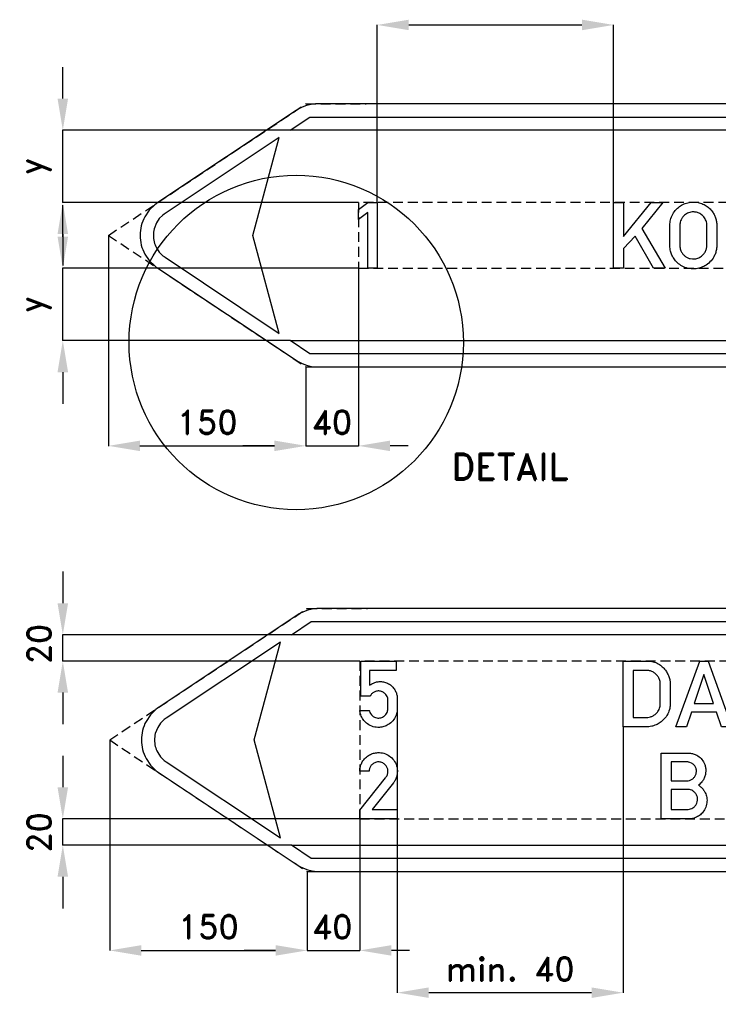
# Model space of a CAD drawing. Header units: millimetres. Extents: x 84 to 4098, y -145 to 1386.
# Tile 1 of 12: x 84 to 615, y 7 to 755. Entities that reach past the tile are written whole.
import ezdxf

# ---------------------------------------------------------------- set-up
doc = ezdxf.new("R2010")
doc.units = ezdxf.units.MM
doc.header["$LTSCALE"] = 5
doc.linetypes.add('ČÁRKOVANÁX2', pattern=[1.5, 1, -0.5])
doc.layers.add('Kóty', color=2, linetype='Continuous')
doc.layers.add('Značka', color=7, linetype='Continuous')
doc.styles.get("Standard").update_dxf_attribs({"font": 'romand.shx', "height": 18})
doc.dimstyles.get("Standard").update_dxf_attribs({"dimtxt": 18, "dimasz": 24, "dimexe": 0.18, "dimexo": 0.0625, "dimgap": 9, "dimtad": 1, "dimdec": 0, "dimzin": 0, "dimdsep": 46, "dimtxsty": 'Standard', "dimcen": 0.09, "dimadec": 0, "dimazin": 0, "dimtfac": 1, "dimtdec": 0, "dimtofl": 0, "dimtmove": 0, "dimatfit": 3, "dimfxl": 1, "dimtolj": 1, "dimtzin": 0, "dimarcsym": 0})

# ---------------------------------------------------------------- blocks, each defined once
blk = doc.blocks.new('*D2')
at = {"layer": 'Defpoints', "color": 0, "transparency": 16777216}
for p in [(151.2, 591.13), (301.48, 491.13), (301.48, 431.13)]:
    blk.add_point(p, dxfattribs=at)
at = {"layer": 'Kóty', "color": 0, "lineweight": -2, "transparency": 16777216}
for p, q in [((151.2, 591.06), (151.2, 430.95)), ((301.48, 491.06), (301.48, 430.95)), ((175.2, 431.13), (277.48, 431.13))]:
    blk.add_line(p, q, dxfattribs=at)
at = {"layer": 'Kóty', "color": 0, "transparency": 16777216}
for points in [[(175.2, 435.13), (175.2, 427.13), (151.2, 431.13)], [(277.48, 435.13), (277.48, 427.13), (301.48, 431.13)]]:
    blk.add_solid(points, dxfattribs=at)
at = {"layer": 'Kóty', "color": 0, "transparency": 16777216, "insert": (226.34, 449.13), "char_height": 18, "attachment_point": 5}
blk.add_mtext('\\A1;150', dxfattribs=at)
blk = doc.blocks.new('*D3')
at = {"layer": 'Defpoints', "color": 0, "transparency": 16777216}
for p in [(152.14, 207.51), (302.41, 107.51), (302.41, 47.51)]:
    blk.add_point(p, dxfattribs=at)
at = {"layer": 'Kóty', "color": 0, "lineweight": -2, "transparency": 16777216}
for p, q in [((152.14, 207.44), (152.14, 47.33)), ((302.41, 107.44), (302.41, 47.33)), ((176.14, 47.51), (278.41, 47.51))]:
    blk.add_line(p, q, dxfattribs=at)
at = {"layer": 'Kóty', "color": 0, "transparency": 16777216}
for points in [[(176.14, 51.51), (176.14, 43.51), (152.14, 47.51)], [(278.41, 51.51), (278.41, 43.51), (302.41, 47.51)]]:
    blk.add_solid(points, dxfattribs=at)
at = {"layer": 'Kóty', "color": 0, "transparency": 16777216, "insert": (227.28, 65.51), "char_height": 18, "attachment_point": 5}
blk.add_mtext('\\A1;150', dxfattribs=at)
blk = doc.blocks.new('*D15')
at = {"layer": 'Defpoints', "color": 0, "transparency": 16777216}
for p in [(116.48, 566.13), (341.48, 566.13), (289.48, 511.13)]:
    blk.add_point(p, dxfattribs=at)
at = {"layer": 'Kóty', "color": 0, "lineweight": -2, "transparency": 16777216}
for p, q in [((116.48, 590.13), (116.48, 614.13)), ((341.42, 566.13), (116.3, 566.13)), ((289.42, 511.13), (116.3, 511.13)), ((116.48, 487.13), (116.48, 463.13))]:
    blk.add_line(p, q, dxfattribs=at)
at = {"layer": 'Kóty', "color": 0, "transparency": 16777216}
for points in [[(112.48, 590.13), (120.48, 590.13), (116.48, 566.13)], [(112.48, 487.13), (120.48, 487.13), (116.48, 511.13)]]:
    blk.add_solid(points, dxfattribs=at)
at = {"layer": 'Kóty', "color": 0, "transparency": 16777216, "insert": (95.48, 538.63), "char_height": 18, "attachment_point": 5, "rotation": 90}
blk.add_mtext('\\A1;y', dxfattribs=at)
blk = doc.blocks.new('*D16')
at = {"layer": 'Defpoints', "color": 0, "transparency": 16777216}
for p in [(116.48, 671.13), (289.48, 671.13), (341.48, 616.13)]:
    blk.add_point(p, dxfattribs=at)
at = {"layer": 'Kóty', "color": 0, "lineweight": -2, "transparency": 16777216}
for p, q in [((116.48, 695.13), (116.48, 719.13)), ((289.42, 671.13), (116.3, 671.13)), ((341.42, 616.13), (116.3, 616.13)), ((116.48, 592.13), (116.48, 568.13))]:
    blk.add_line(p, q, dxfattribs=at)
at = {"layer": 'Kóty', "color": 0, "transparency": 16777216}
for points in [[(112.48, 695.13), (120.48, 695.13), (116.48, 671.13)], [(112.48, 592.13), (120.48, 592.13), (116.48, 616.13)]]:
    blk.add_solid(points, dxfattribs=at)
at = {"layer": 'Kóty', "color": 0, "transparency": 16777216, "insert": (95.48, 643.63), "char_height": 18, "attachment_point": 5, "rotation": 90}
blk.add_mtext('\\A1;y', dxfattribs=at)
blk = doc.blocks.new('*D23')
at = {"layer": 'Defpoints', "color": 0, "transparency": 16777216}
for p in [(370.93, 235.17), (542.79, 217.52), (370.93, 15.39)]:
    blk.add_point(p, dxfattribs=at)
at = {"layer": 'Kóty', "color": 0, "lineweight": -2, "transparency": 16777216}
for p, q in [((370.93, 235.1), (370.93, 15.21)), ((542.79, 217.45), (542.79, 15.21)), ((518.79, 15.39), (394.93, 15.39))]:
    blk.add_line(p, q, dxfattribs=at)
at = {"layer": 'Kóty', "color": 0, "transparency": 16777216}
for points in [[(394.93, 19.39), (394.93, 11.39), (370.93, 15.39)], [(518.79, 19.39), (518.79, 11.39), (542.79, 15.39)]]:
    blk.add_solid(points, dxfattribs=at)
at = {"layer": 'Kóty', "color": 0, "transparency": 16777216, "insert": (456.86, 33.39), "char_height": 18, "attachment_point": 5}
blk.add_mtext('\\A1;min. 40', dxfattribs=at)

msp = doc.modelspace()

# ---------------------------------------------------------------- linework, layer by layer
at = {"layer": 'Kóty'}
for p, q in [((355.7, 616.19), (355.7, 751.31)), ((379.7, 751.13), (511.46, 751.13)), ((535.46, 616.19), (535.46, 751.31)), ((341.48, 566.06), (341.48, 430.95)), ((301.48, 491.06), (301.48, 430.95)), ((277.48, 431.13), (253.48, 431.13)), ((379.21, 431.13), (365.48, 431.13)), ((116.48, 335.51), (116.48, 311.51)), ((290.36, 287.51), (116.3, 287.51)), ((342.36, 267.51), (116.3, 267.51)), ((116.48, 243.51), (116.48, 219.51)), ((116.48, 195.51), (116.48, 171.51)), ((342.36, 147.51), (116.3, 147.51)), ((342.42, 147.44), (342.42, 47.33)), ((290.36, 127.51), (116.3, 127.51)), ((302.41, 107.44), (302.41, 47.33)), ((116.48, 103.51), (116.48, 79.51)), ((278.41, 47.51), (254.41, 47.51)), ((380.15, 47.51), (366.42, 47.51))]:
    msp.add_line(p, q, dxfattribs=at)
for points in [[(116.48, 616.13), (116.48, 671.13)], [(116.48, 511.13), (116.48, 566.13)], [(301.48, 431.13), (341.48, 431.13)], [(116.48, 267.51), (116.48, 287.51)], [(116.48, 127.51), (116.48, 147.51)], [(302.41, 47.51), (342.42, 47.51)]]:
    msp.add_lwpolyline(points, dxfattribs=at)
for points in [[(379.7, 755.13), (379.7, 747.13), (355.7, 751.13)], [(511.46, 755.13), (511.46, 747.13), (535.46, 751.13)], [(277.48, 435.13), (277.48, 427.13), (301.48, 431.13)], [(365.48, 435.13), (365.48, 427.13), (341.48, 431.13)], [(112.48, 311.51), (120.48, 311.51), (116.48, 287.51)], [(112.48, 243.51), (120.48, 243.51), (116.48, 267.51)], [(112.48, 171.51), (120.48, 171.51), (116.48, 147.51)], [(112.48, 103.51), (120.48, 103.51), (116.48, 127.51)], [(278.41, 51.51), (278.41, 43.51), (302.41, 47.51)], [(366.42, 51.51), (366.42, 43.51), (342.42, 47.51)]]:
    msp.add_solid(points, dxfattribs=at)
at = {"layer": 'Značka', "color": 6, "linetype": 'ČÁRKOVANÁX2', "ltscale": 1.5}
for p, q in [((151.2, 591.13), (301.48, 691.13)), ((301.48, 691.13), (347.27, 691.13)), ((151.2, 591.13), (301.48, 491.13)), ((301.48, 491.13), (347.27, 491.13)), ((152.14, 207.51), (302.41, 307.51)), ((302.41, 307.51), (348.2, 307.51)), ((152.14, 207.51), (302.41, 107.51)), ((302.41, 107.51), (348.2, 107.51))]:
    msp.add_line(p, q, dxfattribs=at)
at = {"layer": 'Značka', "color": 3}
for points in [[(971.48, 691.13), (310.55, 691.13), (309.67, 691.11), (308.79, 691.08), (305.3, 690.68), (301.87, 689.85), (298.55, 688.65), (295.43, 687.04), (294.67, 686.58), (293.93, 686.11), (188.74, 616.11)], [(801.48, 671.13), (289.48, 671.13), (304.51, 681.13)], [(304.51, 681.13), (971.48, 681.13)], [(348.58, 566.13), (348.58, 608.54), (341.48, 603.2), (341.48, 610.79), (348.65, 616.14), (355.7, 616.14), (355.7, 566.13), (348.58, 566.13)], [(535.46, 566.14), (535.46, 616.13), (543, 616.13), (543, 590.22), (564.02, 616.13), (572.96, 616.13), (556.86, 596.48), (574.74, 566.14), (565.81, 566.14), (551.92, 590.62), (543, 581.23), (543, 566.14), (535.46, 566.14)], [(971.48, 501.13), (304.51, 501.13), (289.48, 511.13), (801.48, 511.13)], [(972.42, 307.51), (311.49, 307.51), (310.61, 307.49), (309.73, 307.46), (306.24, 307.06), (302.81, 306.23), (299.49, 305.03), (296.37, 303.42), (295.61, 302.96), (294.87, 302.49), (189.68, 232.49)], [(802.42, 287.51), (290.42, 287.51), (305.45, 297.51)], [(305.45, 297.51), (972.42, 297.51)], [(582.97, 217.51), (601.09, 267.52), (607.4, 267.52), (625.53, 217.51), (617.5, 217.51), (613.77, 228.68), (594.64, 228.68), (590.97, 217.51), (582.97, 217.51)], [(611.57, 235.32), (604.24, 257.29), (596.92, 235.32), (611.57, 235.32)], [(972.42, 117.51), (305.45, 117.51), (290.42, 127.51), (802.42, 127.51)]]:
    msp.add_lwpolyline(points, dxfattribs=at)
for points in [[(281.15, 665.59), (194.28, 607.78), (193.48, 607.21), (192.7, 606.61), (189.9, 603.86), (187.73, 600.57), (185.92, 596.01, 0.065564), (185.36, 591.13, 0.065244), (185.93, 586.26, 0.063645), (187.73, 581.69), (189.89, 578.38), (192.7, 575.65), (193.48, 575.05), (194.28, 574.48), (281.15, 516.67), (261.15, 591.13), (281.15, 665.59)], [(188.74, 616.11), (187.54, 615.25), (186.37, 614.35), (182.18, 610.23), (178.91, 605.3, 0.065319), (176.21, 598.44, 0.065571), (175.36, 591.13, 0.065261), (176.22, 583.82, 0.063608), (178.91, 576.96), (182.16, 572.01), (186.37, 567.91), (187.54, 567.01), (188.74, 566.15), (293.93, 496.15), (294.68, 495.68), (295.43, 495.22), (298.56, 493.62), (301.87, 492.41), (305.3, 491.57), (308.79, 491.18), (309.67, 491.15), (310.55, 491.13), (971.48, 491.13)], [(578.28, 599.15), (578.31, 599.56), (578.33, 599.97, -0.03067), (578.61, 602.06, -0.031058), (579.15, 604.1, -0.066284), (581.07, 608.23, -0.068476), (584.02, 611.72, -0.061841), (587.27, 614.15, -0.059915), (591, 615.72, -0.057341), (594.86, 616.46, -0.05761), (598.78, 616.3, -0.05689), (602.53, 615.36, -0.057506), (605.96, 613.59, -0.055404), (608.87, 611.24, -0.053476), (611.21, 608.31, -0.043056), (612.59, 605.79, -0.048845), (613.49, 603.08, -0.022741), (613.78, 601.6, -0.012954), (613.96, 600.1), (613.98, 599.85), (614, 599.6), (614, 582.86), (613.97, 582.47), (613.93, 582.09, -0.035786), (613.39, 578.98, -0.047854), (612.34, 576.01, -0.078818), (609.68, 571.83, -0.073103), (605.87, 568.61, -0.060107), (602.24, 566.76, -0.059871), (598.3, 565.82, -0.071125), (593.38, 565.86, -0.074191), (588.68, 567.29, -0.066061), (584.98, 569.54, -0.061703), (581.96, 572.66, -0.047083), (580.22, 575.33, -0.053867), (579.06, 578.27, -0.030193), (578.62, 580.22, -0.017665), (578.37, 582.2), (578.33, 582.66), (578.28, 583.12), (578.28, 599.15)], [(585.9, 599.11), (585.9, 583.12), (585.92, 582.82), (585.95, 582.52, 0.037584), (586.22, 580.94, 0.041675), (586.73, 579.42, 0.06287), (587.9, 577.36, 0.060142), (589.55, 575.63, 0.059438), (591.47, 574.31, 0.064279), (593.64, 573.51), (595.43, 573.24), (597.25, 573.31, 0.073882), (600.33, 574.13, 0.084995), (602.98, 575.85, 0.073621), (604.76, 577.9, 0.063581), (605.92, 580.35, 0.033175), (606.26, 581.58, 0.042635), (606.42, 582.84), (606.43, 583), (606.43, 583.17), (606.43, 599.08, 0.002788), (606.43, 599.36), (606.43, 599.65, 0.062622), (606.15, 601.39, 0.048334), (605.48, 603.05, 0.076893), (603.63, 605.74, 0.083773), (601.06, 607.7, 0.069901), (598.66, 608.67, 0.066663), (596.08, 608.96, 0.088496), (592.52, 608.33, 0.098104), (589.46, 606.49, 0.062801), (587.93, 604.84, 0.051391), (586.82, 602.88, 0.039549), (586.23, 601.31, 0.050783), (585.94, 599.67), (585.92, 599.39), (585.9, 599.11)], [(282.09, 281.97), (195.22, 224.16), (194.42, 223.59), (193.64, 222.99), (190.84, 220.24), (188.67, 216.95), (186.86, 212.39, 0.065564), (186.3, 207.51, 0.065244), (186.87, 202.64, 0.063645), (188.67, 198.07), (190.83, 194.76), (193.64, 192.03), (194.42, 191.43), (195.22, 190.86), (282.09, 133.05), (262.09, 207.51), (282.09, 281.97)], [(349.62, 229.98), (349.7, 229.66), (349.8, 229.34, 0.061292), (350.62, 227.52, 0.076068), (351.89, 226, 0.081212), (353.51, 224.89, 0.074024), (355.42, 224.31, 0.102578), (358.41, 224.4, 0.116955), (361.05, 225.7, 0.072326), (362.28, 226.95, 0.0588), (363.15, 228.47, 0.043834), (363.59, 229.74, 0.050819), (363.78, 231.05, 0.010916), (363.8, 231.41, 0.003662), (363.8, 231.76), (363.8, 237.82), (363.74, 238.53, 0.025968), (363.64, 239.22, 0.068279), (363.12, 240.68, 0.054047), (362.25, 241.98, 0.069282), (360.71, 243.46, 0.080531), (358.83, 244.41, 0.097778), (356.33, 244.76, 0.091107), (353.83, 244.17, 0.085455), (351.84, 242.96, 0.103671), (350.46, 241.17), (350.35, 240.95), (350.24, 240.72), (343.22, 240.72), (343.22, 267.51), (370.01, 267.51), (370.01, 260.38), (349.91, 260.38), (349.91, 249.13), (350.74, 249.69), (351.59, 250.22, -0.051748), (353.94, 251.27, -0.05275), (356.48, 251.81, -0.06578), (359.69, 251.81, -0.065543), (362.79, 250.97, -0.069357), (365.78, 249.33, -0.071354), (368.18, 246.93, -0.059644), (369.7, 244.47, -0.053785), (370.63, 241.73, -0.02478), (370.84, 240.61, -0.033757), (370.93, 239.48), (370.93, 239.33), (370.93, 239.18), (370.93, 231.16, -0.001752), (370.92, 230.8, -0.005383), (370.91, 230.44, -0.045324), (370.59, 228.16, -0.043681), (369.86, 225.95, -0.080853), (367.53, 222.08, -0.084518), (364.09, 219.17, -0.069803), (360.83, 217.65, -0.066788), (357.29, 217.07, -0.084595), (352.58, 217.62, -0.0887), (348.34, 219.71, -0.074193), (345.49, 222.35, -0.070986), (343.52, 225.69, -0.035773), (342.87, 227.47, -0.0372), (342.49, 229.33), (342.45, 229.65), (342.41, 229.98), (349.62, 229.98)], [(542.79, 217.52), (542.79, 267.5), (561.31, 267.5), (561.9, 267.51), (562.5, 267.49, -0.07479), (566.59, 266.69, -0.064108), (570.35, 264.78, -0.052007), (573.12, 262.61, -0.052263), (575.37, 259.93, -0.0463), (576.95, 257.16, -0.045166), (578.01, 254.16, -0.019232), (578.32, 252.82, -0.018606), (578.53, 251.47), (578.56, 251.18), (578.59, 250.9), (578.59, 234.63), (578.59, 234.4, -0.003728), (578.58, 234.17, -0.035138), (578.39, 232.42, -0.027864), (577.98, 230.69, -0.066994), (576.05, 226.22, -0.074008), (572.97, 222.46, -0.055408), (570.16, 220.26, -0.049339), (566.96, 218.7, -0.035131), (564.61, 217.95, -0.041134), (562.18, 217.57), (561.72, 217.54), (561.27, 217.52), (542.79, 217.52)], [(550.39, 260.36), (550.39, 224.71), (560.72, 224.71), (561.08, 224.71), (561.45, 224.72, 0.065006), (563.57, 225.09, 0.055483), (565.57, 225.96, 0.060149), (567.59, 227.37, 0.064162), (569.18, 229.22, 0.046763), (570.07, 230.79, 0.042295), (570.67, 232.49), (570.86, 233.29, 0.026465), (570.97, 234.1), (570.99, 234.35), (571, 234.59), (571, 250.58), (570.98, 250.86), (570.95, 251.13, 0.038464), (570.66, 252.65, 0.037939), (570.13, 254.12, 0.064353), (568.81, 256.39, 0.066868), (566.94, 258.26, 0.069132), (564.7, 259.62, 0.078395), (562.19, 260.28), (561.69, 260.33), (561.19, 260.36), (550.39, 260.36)], [(189.68, 232.49), (188.48, 231.63), (187.31, 230.73), (183.12, 226.61), (179.85, 221.68, 0.065319), (177.15, 214.82, 0.065571), (176.3, 207.51, 0.065261), (177.16, 200.2, 0.063608), (179.85, 193.34), (183.1, 188.39), (187.31, 184.29), (188.48, 183.39), (189.68, 182.53), (294.87, 112.53), (295.62, 112.06), (296.37, 111.6), (299.5, 110), (302.81, 108.79), (306.24, 107.95), (309.73, 107.56), (310.61, 107.53), (311.49, 107.51), (972.42, 107.51)], [(342.41, 147.51), (342.41, 154.19), (361.97, 178.81), (362.26, 179.17), (362.53, 179.54, 0.082988), (363.59, 181.76, 0.094402), (363.82, 184.22, 0.09214), (363.31, 186.44, 0.084092), (362.05, 188.36, 0.098145), (359.84, 190.09, 0.106037), (357.15, 190.81, 0.106198), (354.41, 190.46, 0.09995), (352.01, 189.05, 0.083782), (350.52, 187.32, 0.091647), (349.72, 185.23, 0.026145), (349.59, 184.46), (349.53, 183.68), (342.41, 183.68, -0.003362), (342.43, 184.35, -0.010113), (342.47, 185.02, -0.059426), (343.06, 188.02, -0.058219), (344.34, 190.83, -0.072155), (346.72, 193.9, -0.072191), (349.86, 196.17, -0.06151), (352.88, 197.41, -0.059935), (356.12, 197.9, -0.083065), (360.74, 197.36, -0.087074), (364.93, 195.32, -0.087757), (368.29, 192.08, -0.087816), (370.34, 187.92, -0.068491), (370.98, 184.36, -0.06243), (370.67, 180.75, -0.050685), (369.89, 178.06, -0.061826), (368.54, 175.65), (368.28, 175.28), (368, 174.92), (351.76, 154.65), (370.96, 154.65), (370.96, 147.51), (342.41, 147.51)], [(571.71, 147.51), (571.71, 197.51), (592.25, 197.51), (592.77, 197.49), (593.28, 197.47, -0.053533), (596.1, 196.98, -0.058857), (598.76, 195.87, -0.084086), (602.04, 193.37, -0.083996), (604.33, 189.95, -0.052875), (605.22, 187.54, -0.048098), (605.6, 185.01, -0.047706), (605.54, 182.43, -0.051702), (604.98, 179.92, -0.057813), (603.81, 177.31, -0.056907), (602.08, 175.04), (601.43, 174.38), (600.73, 173.78), (600.35, 173.48), (599.97, 173.19), (600.48, 172.82), (600.99, 172.45, -0.045519), (603.06, 170.54, -0.053972), (604.72, 168.25, -0.077425), (606.2, 164.67, -0.076337), (606.54, 160.79, -0.084933), (605.66, 156.45, -0.082694), (603.41, 152.65, -0.067303), (600.86, 150.17, -0.067554), (597.76, 148.46, -0.045432), (595.57, 147.78, -0.048719), (593.3, 147.52), (592.88, 147.51), (592.46, 147.51), (571.71, 147.51)], [(579.32, 190.79), (579.32, 176.53), (591.31, 176.53), (591.78, 176.53), (592.24, 176.55, 0.091578), (594.38, 177.15, 0.080693), (596.23, 178.46, 0.081259), (597.65, 180.22, 0.08605), (598.41, 182.33, 0.087459), (598.48, 184.64, 0.085856), (597.77, 186.84, 0.081922), (596.49, 188.66, 0.078644), (594.71, 189.98), (593.59, 190.48), (592.41, 190.74), (592.16, 190.77), (591.9, 190.79), (579.32, 190.79)], [(579.34, 169.85), (579.34, 154.71), (591.36, 154.71), (591.81, 154.72), (592.26, 154.74, 0.058708), (594.06, 155.07, 0.06311), (595.73, 155.83, 0.084082), (597.58, 157.36, 0.085736), (598.83, 159.42, 0.08226), (599.39, 161.63, 0.080987), (599.22, 163.91, 0.088847), (598.25, 166.29, 0.084247), (596.52, 168.21, 0.065603), (594.96, 169.24, 0.080375), (593.21, 169.76), (592.71, 169.82), (592.21, 169.85), (579.34, 169.85)]]:
    msp.add_lwpolyline(points, format="xyb", dxfattribs=at)
at = {"layer": 'Značka', "color": 6, "linetype": 'ČÁRKOVANÁX2', "ltscale": 1.5}
for points in [[(791.48, 616.13), (341.48, 616.13), (341.48, 566.13), (791.48, 566.13), (791.48, 616.13)], [(342.42, 147.51), (792.42, 147.51), (792.42, 267.51), (342.42, 267.51), (342.42, 147.51)]]:
    msp.add_lwpolyline(points, dxfattribs=at)
at = {"layer": 'Značka', "color": 7}
msp.add_circle((294.06, 509.74), 127.15, dxfattribs=at)

# ---------------------------------------------------------------- texts
at = {"layer": 'Kóty', "char_height": 18, "attachment_point": 5}
for insert in [(321.18, 449.13), (321.37, 65.51)]:
    msp.add_mtext('\\A1;40', dxfattribs=dict(at, insert=insert))
at = {"layer": 'Kóty', "char_height": 18, "attachment_point": 5, "rotation": 90}
for insert in [(98.48, 280.43), (98.48, 137.15)]:
    msp.add_mtext('\\A1;20', dxfattribs=dict(at, insert=insert))
at = {"layer": 'Značka', "color": 7, "insert": (456.27, 415.32), "char_height": 20, "attachment_point": 5}
msp.add_mtext('\\A1;DETAIL', dxfattribs=at)

# ---------------------------------------------------------------- dimensions: what is measured, and where the dimension line sits
at = {"layer": 'Kóty'}
for base, p1, p2, picture, middle in [((116.48, 671.13), (341.48, 616.13), (289.48, 671.13), '*D16', (95.48, 643.63)), ((116.48, 566.13), (289.48, 511.13), (341.48, 566.13), '*D15', (95.48, 538.63))]:
    dim = msp.add_linear_dim(base=base, p1=p1, p2=p2, angle=90, text='y', dimstyle='Standard', dxfattribs=at)
    dim.commit()
    dim.dimension.update_dxf_attribs({"geometry": picture, "text_midpoint": middle})
for base, p1, p2, picture, middle in [((301.48, 431.13), (151.2, 591.13), (301.48, 491.13), '*D2', (226.34, 449.13)), ((302.41, 47.51), (152.14, 207.51), (302.41, 107.51), '*D3', (227.28, 65.51))]:
    dim = msp.add_linear_dim(base=base, p1=p1, p2=p2, dimstyle='Standard', dxfattribs=at)
    dim.commit()
    dim.dimension.update_dxf_attribs({"geometry": picture, "text_midpoint": middle})
dim = msp.add_linear_dim(base=(370.93, 15.39), p1=(542.79, 217.52), p2=(370.93, 235.17), text='min. 40', dimstyle='Standard', dxfattribs=at)
dim.commit()
dim.dimension.update_dxf_attribs({"geometry": '*D23', "text_midpoint": (456.86, 33.39)})

doc.saveas('drawing.dxf')
